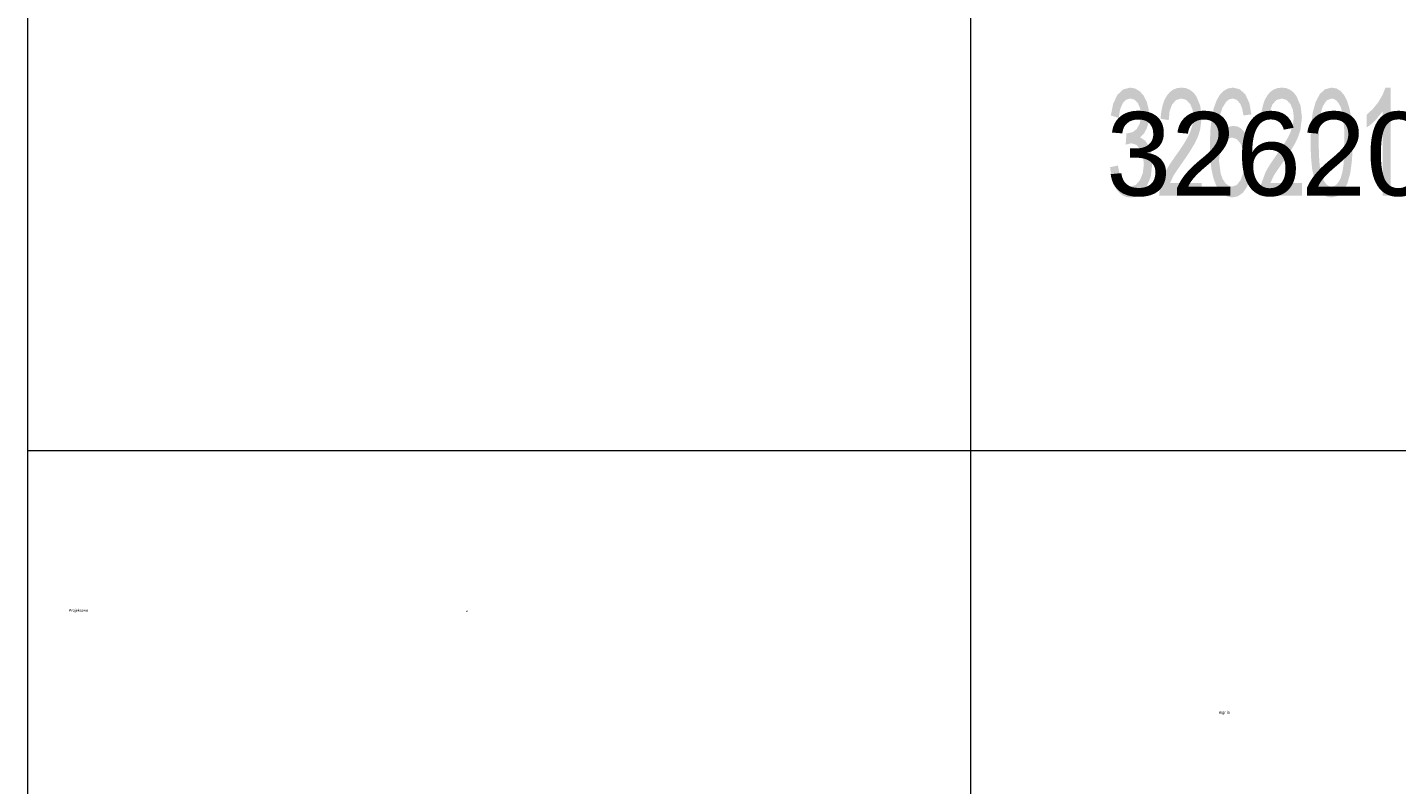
# Model space of a CAD drawing. Header units: millimetres. Extents: x 116 to 15750, y -6945 to 9999.
# Tile 12 of 150: x 7090 to 7361, y -6731 to -6582. Entities that reach past the tile are written whole.
import ezdxf

# ---------------------------------------------------------------- set-up
doc = ezdxf.new("R2010")
doc.units = ezdxf.units.MM
doc.layers.get('0').update_dxf_attribs({"color": 252})
doc.styles.get("Standard").update_dxf_attribs({"font": 'simplex.shx'})

msp = doc.modelspace()

# ---------------------------------------------------------------- hatches: boundary and pattern name
h = msp.add_hatch(color=7)
h.dxf.hatch_style = 2
h.paths.add_polyline_path([(7304.65, -6609.27), (7306.22, -6608.93), (7306.58, -6610.84), (7307.14, -6612.13), (7307.85, -6612.87), (7308.72, -6613.11), (7309.74, -6612.79), (7310.59, -6611.83), (7311.16, -6610.4), (7311.35, -6608.66), (7311.17, -6607.02), (7310.64, -6605.69), (7309.84, -6604.82), (7308.85, -6604.52), (7307.74, -6604.81), (7307.92, -6602.52), (7308.17, -6602.55), (7309.12, -6602.33), (7309.97, -6601.68), (7310.57, -6600.57), (7310.78, -6598.99), (7310.63, -6597.67), (7310.19, -6596.61), (7309.52, -6595.9), (7308.68, -6595.66), (7307.84, -6595.9), (7307.16, -6596.62), (7306.65, -6597.82), (7306.37, -6599.5), (7304.8, -6599.03), (7305.27, -6596.7), (7306.11, -6594.95), (7307.25, -6593.87), (7308.65, -6593.51), (7309.65, -6593.7), (7310.57, -6594.26), (7311.35, -6595.14), (7311.92, -6596.3), (7312.27, -6597.63), (7312.39, -6599.04), (7312.28, -6600.37), (7311.94, -6601.56), (7311.39, -6602.58), (7310.63, -6603.36), (7311.63, -6604.03), (7312.39, -6605.17), (7312.86, -6606.72), (7313.02, -6608.61), (7312.71, -6611.19), (7311.8, -6613.33), (7311.14, -6614.18), (7310.41, -6614.79), (7309.6, -6615.15), (7308.71, -6615.27), (7307.9, -6615.17), (7307.17, -6614.86), (7306.51, -6614.33), (7305.91, -6613.6), (7305.04, -6611.69)])
h = msp.add_hatch(color=7)
h.dxf.hatch_style = 2
h.paths.add_polyline_path([(7322.82, -6612.38), (7322.82, -6614.9), (7314.37, -6614.9), (7314.55, -6613.08), (7315.58, -6610.25), (7316.45, -6608.74), (7317.64, -6607.02), (7318.6, -6605.67), (7319.38, -6604.47), (7320, -6603.42), (7320.45, -6602.51), (7321, -6600.89), (7321.19, -6599.36), (7321.02, -6597.93), (7320.52, -6596.74), (7319.75, -6595.94), (7318.78, -6595.67), (7317.76, -6595.96), (7316.97, -6596.81), (7316.45, -6598.16), (7316.28, -6599.95), (7314.66, -6599.67), (7314.81, -6598.26), (7315.06, -6597.02), (7315.43, -6595.97), (7315.91, -6595.09), (7316.5, -6594.4), (7317.18, -6593.9), (7317.95, -6593.61), (7318.82, -6593.51), (7319.69, -6593.62), (7320.46, -6593.94), (7321.14, -6594.47), (7321.73, -6595.21), (7322.53, -6597.12), (7322.8, -6599.43), (7322.48, -6601.94), (7322.06, -6603.21), (7321.44, -6604.54), (7320.47, -6606.16), (7319.03, -6608.29), (7318.39, -6609.2), (7317.87, -6609.95), (7317.48, -6610.54), (7317.21, -6610.97), (7316.55, -6612.38)])
h = msp.add_hatch(color=7)
h.paths.add_polyline_path([(7332.65, -6598.81), (7331.08, -6599.02), (7330.83, -6597.69), (7330.49, -6596.78), (7329.78, -6595.94), (7328.93, -6595.66), (7328.22, -6595.84), (7327.61, -6596.36), (7326.94, -6597.47), (7326.43, -6598.99), (7326.11, -6601.08), (7325.99, -6603.91), (7326.62, -6602.66), (7327.38, -6601.78), (7328.22, -6601.25), (7329.1, -6601.08), (7329.85, -6601.2), (7330.54, -6601.56), (7331.18, -6602.16), (7331.77, -6603), (7332.59, -6605.21), (7332.87, -6607.98), (7332.74, -6609.92), (7332.35, -6611.71), (7331.74, -6613.23), (7330.93, -6614.35), (7329.96, -6615.03), (7328.87, -6615.26), (7327.93, -6615.11), (7327.09, -6614.66), (7326.34, -6613.91), (7325.67, -6612.86), (7325.13, -6611.46), (7324.74, -6609.67), (7324.51, -6607.5), (7324.43, -6604.93), (7324.52, -6602.05), (7324.78, -6599.6), (7325.2, -6597.57), (7325.8, -6595.95), (7326.45, -6594.88), (7327.2, -6594.12), (7328.06, -6593.66), (7329.02, -6593.51), (7330.39, -6593.86), (7331.49, -6594.92), (7332.26, -6596.6)])
h.paths.add_polyline_path([(7326.24, -6608), (7326.58, -6610.58), (7326.99, -6611.67), (7327.54, -6612.47), (7328.18, -6612.95), (7328.84, -6613.11), (7329.77, -6612.78), (7330.55, -6611.78), (7331.09, -6610.2), (7331.27, -6608.14), (7331.09, -6606.17), (7330.56, -6604.66), (7329.76, -6603.71), (7328.78, -6603.39), (7327.8, -6603.71), (7326.98, -6604.66), (7326.42, -6606.13)])
h = msp.add_hatch(color=7)
h.dxf.hatch_style = 2
h.paths.add_polyline_path([(7342.68, -6612.38), (7342.68, -6614.9), (7334.24, -6614.9), (7334.42, -6613.08), (7335.45, -6610.25), (7336.32, -6608.74), (7337.5, -6607.02), (7338.46, -6605.67), (7339.25, -6604.47), (7339.87, -6603.42), (7340.32, -6602.51), (7340.87, -6600.89), (7341.05, -6599.36), (7340.88, -6597.93), (7340.38, -6596.74), (7339.61, -6595.94), (7338.65, -6595.67), (7337.63, -6595.96), (7336.83, -6596.81), (7336.32, -6598.16), (7336.14, -6599.95), (7334.53, -6599.67), (7334.67, -6598.26), (7334.93, -6597.02), (7335.29, -6595.97), (7335.78, -6595.09), (7336.36, -6594.4), (7337.04, -6593.9), (7337.82, -6593.61), (7338.68, -6593.51), (7339.55, -6593.62), (7340.33, -6593.94), (7341.01, -6594.47), (7341.59, -6595.21), (7342.4, -6597.12), (7342.66, -6599.43), (7342.35, -6601.94), (7341.93, -6603.21), (7341.31, -6604.54), (7340.34, -6606.16), (7338.89, -6608.29), (7338.25, -6609.2), (7337.73, -6609.95), (7337.34, -6610.54), (7337.08, -6610.97), (7336.41, -6612.38)])
h = msp.add_hatch(color=7)
h.paths.add_polyline_path([(7344.37, -6604.39), (7344.48, -6600.98), (7344.83, -6598.31), (7345.41, -6596.27), (7346.22, -6594.76), (7347.26, -6593.82), (7348.53, -6593.51), (7349.5, -6593.68), (7350.34, -6594.2), (7351.05, -6595.04), (7351.62, -6596.19), (7352.07, -6597.63), (7352.41, -6599.36), (7352.63, -6601.55), (7352.7, -6604.39), (7352.59, -6607.78), (7352.24, -6610.44), (7351.66, -6612.49), (7350.86, -6614.01), (7349.82, -6614.95), (7348.53, -6615.26), (7347.66, -6615.12), (7346.88, -6614.71), (7346.21, -6614.02), (7345.63, -6613.05), (7345.08, -6611.52), (7344.68, -6609.56), (7344.45, -6607.19)])
h.paths.add_polyline_path([(7345.98, -6604.39), (7346.03, -6606.8), (7346.16, -6608.76), (7346.39, -6610.29), (7346.71, -6611.37), (7347.1, -6612.13), (7347.54, -6612.68), (7348.01, -6613), (7348.53, -6613.11), (7349.05, -6613), (7349.53, -6612.68), (7349.96, -6612.13), (7350.35, -6611.37), (7350.67, -6610.28), (7350.9, -6608.75), (7351.04, -6606.79), (7351.09, -6604.39), (7351.04, -6601.98), (7350.9, -6600.02), (7350.67, -6598.49), (7350.35, -6597.4), (7349.96, -6596.65), (7349.52, -6596.1), (7349.04, -6595.78), (7348.52, -6595.67), (7347.54, -6596.05), (7346.79, -6597.2), (7346.44, -6598.38), (7346.18, -6599.97), (7346.03, -6601.98)])
h = msp.add_hatch(color=7)
h.dxf.hatch_style = 2
h.paths.add_polyline_path([(7360.21, -6614.9), (7358.64, -6614.9), (7358.64, -6598.23), (7357.16, -6600.04), (7356.28, -6600.82), (7355.5, -6601.39), (7355.5, -6598.85), (7356.73, -6597.72), (7357.81, -6596.36), (7358.65, -6594.91), (7359.2, -6593.51), (7360.21, -6593.51)])
h = msp.add_hatch(color=7)
h.paths.add_polyline_path([(7098.4, -6696.9), (7098.4, -6697.26), (7098.4, -6697.08)])
h.paths.add_polyline_path([(7098.4, -6697.26), (7098.4, -6696.9), (7098.4, -6697.08)])
h = msp.add_hatch(color=7)
h.paths.add_polyline_path([(7119.13, -6696.9), (7119.13, -6697.26)])
h.paths.add_polyline_path([(7119.13, -6697.26), (7119.13, -6696.95), (7119.13, -6697.08)])
h = msp.add_hatch(color=7)
h.dxf.hatch_style = 2
h.paths.add_polyline_path([(7147.78, -6696.9), (7147.78, -6697.26), (7147.78, -6696.95), (7147.78, -6697.26)])
h = msp.add_hatch(color=7)
h.paths.add_polyline_path([(7165.46, -6696.9), (7165.46, -6697.26)])
h.paths.add_polyline_path([(7165.46, -6697.26), (7165.46, -6696.95), (7165.46, -6697.08)])
h = msp.add_hatch(color=7)
h.dxf.hatch_style = 2
h.paths.add_polyline_path([(7177.04, -6696.9), (7177.04, -6697.26), (7177.4, -6696.9), (7177.04, -6696.9), (7177.35, -6696.9), (7177.4, -6697.26), (7177.04, -6697.26), (7177.04, -6696.9), (7177.04, -6697.26)])
for points in [[(7190.45, -6697.26), (7190.45, -6696.95), (7190.45, -6697.26), (7190.45, -6696.9)], [(7202.03, -6696.9), (7202.03, -6697.26), (7202.21, -6697.26), (7202.39, -6697.26), (7202.21, -6697.26), (7202.03, -6697.26)]]:
    msp.add_hatch(color=7).paths.add_polyline_path(points)
h = msp.add_hatch(color=7)
h.dxf.hatch_style = 2
h.paths.add_polyline_path([(7326.21, -6717.12), (7326.21, -6717.48), (7326.21, -6717.17), (7326.21, -6717.48), (7326.21, -6717.17), (7326.52, -6717.17), (7326.57, -6717.48), (7326.21, -6717.48), (7326.57, -6717.48), (7326.57, -6717.12)])

# ---------------------------------------------------------------- linework, layer by layer
at = {"color": 7, "lineweight": 0}
for points in [[(7090.23, -6355.01), (7090.23, -6881.4)], [(7277.05, -6355.01), (7277.05, -6881.4)], [(7090.23, -6665.32), (8114.39, -6665.32)]]:
    msp.add_lwpolyline(points, dxfattribs=at)

# ---------------------------------------------------------------- texts
at = {"color": 7, "attachment_point": 1}
for s, insert, char_height in [('{\\fArial|b0|i0|c0;326201_1 - m. Szczecin 326201_1.4167 - obr}', (7303.9, -6598.34), 16.5552), ('{\\fT3romans.shxHorz2_540683N0|b0|i0|c0;Projektowa}', (7098.4, -6696.7), 0.5649), ('{\\fT3romans.shxHorz2_540683N0|b0|i0|c0;mgr in}', (7326.21, -6716.92), 0.5649)]:
    msp.add_mtext(s, dxfattribs=dict(at, insert=insert, char_height=char_height))

doc.saveas('drawing.dxf')
